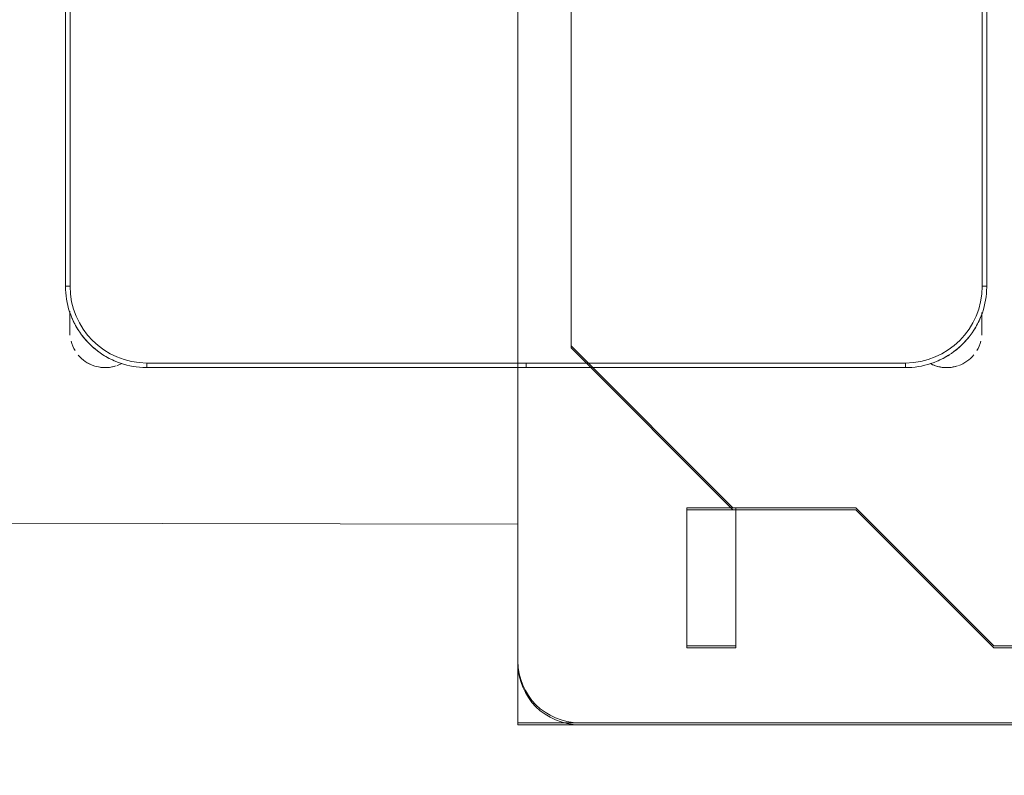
# Model space of a CAD drawing. Header units: metres. Extents: x 3 to 43.5, y -74 to -48.5.
# Tile 161 of 209: x 36.72 to 37.361, y -54.297 to -53.805. Entities that reach past the tile are written whole.
import ezdxf

# ---------------------------------------------------------------- set-up
doc = ezdxf.new("R2010")
doc.units = ezdxf.units.M
doc.layers.add('1PAV - FRIG_dwg', color=7, linetype='Continuous', lineweight=18, true_color=0x767676)
doc.layers.add('TUB_FRIGO', color=30, linetype='Continuous', lineweight=18, true_color=0xff7f00)
doc.layers.add('I-FURN', color=7, linetype='Continuous', lineweight=18)
doc.layers.add('M-EQPM', color=7, linetype='Continuous', lineweight=18)

# ---------------------------------------------------------------- blocks, each defined once
blk = doc.blocks.new('ConjuntoParaAlunoTamanho6 - CJA06_ConjuntoParaAlunoTamanho6-V11-1PAV - FRIGORÍFICA')
at = {"layer": 'I-FURN', "color": 253, "true_color": 0xaaaaaa}
for p, q in [((-0.3, 0.01197), (-0.3, -0.33203)), ((-0.3, 0.01197), (-0.3, -0.33203)), ((0.3, -0.33203), (0.3, 0.01197)), ((0.3, -0.33203), (0.3, 0.01197)), ((-0.3, -0.33203), (-0.297, -0.33203)), ((0.3, -0.33203), (0.297, -0.33203)), ((-0.29713, -0.34835), (-0.29713, -0.35394)), ((-0.29713, -0.34868), (-0.29713, -0.36203)), ((0.29687, -0.35394), (0.29687, -0.3492)), ((0.29687, -0.36203), (0.29687, -0.34961)), ((-0.29713, -0.35705), (-0.29713, -0.36203)), ((0.29687, -0.36203), (0.29687, -0.35705)), ((-0.247, -0.38503), (-0.247, -0.38203)), ((-0.00005, -0.38203), (-0.00005, -0.38503)), ((0.00005, -0.38503), (0.00005, -0.38203)), ((0.247, -0.38503), (0.247, -0.38203)), ((-0.247, -0.38503), (-0.00005, -0.38503)), ((-0.247, -0.38503), (-0.00005, -0.38503)), ((0.00005, -0.38503), (0.247, -0.38503)), ((0.00005, -0.38503), (0.247, -0.38503))]:
    blk.add_line(p, q, dxfattribs=at)
at = {"layer": 'I-FURN', "color": 253, "true_color": 0xaaaaaa, "flags": 128}
for points in [[(-0.297, 0.01197), (-0.297, -0.07403), (-0.297, -0.16003), (-0.297, -0.24603), (-0.297, -0.33203)], [(-0.297, -0.33203), (-0.297, -0.24603), (-0.297, -0.16003), (-0.297, -0.07403), (-0.297, 0.01197)], [(0.297, -0.33203), (0.297, -0.24603), (0.297, -0.16003), (0.297, -0.07403), (0.297, 0.01197)], [(0.297, 0.01197), (0.297, -0.07403), (0.297, -0.16003), (0.297, -0.24603), (0.297, -0.33203)], [(-0.3, -0.33203), (-0.29996, -0.33415), (-0.29983, -0.33627), (-0.29962, -0.33838), (-0.29932, -0.34048), (-0.29894, -0.34256), (-0.29848, -0.34463), (-0.29794, -0.34668), (-0.29731, -0.34871), (-0.2966, -0.3507), (-0.29582, -0.35267), (-0.29495, -0.35461), (-0.29401, -0.35651), (-0.29299, -0.35837), (-0.2919, -0.36019), (-0.29074, -0.36196), (-0.28951, -0.36368), (-0.28821, -0.36536), (-0.28685, -0.36698), (-0.28542, -0.36855), (-0.28393, -0.37005), (-0.28238, -0.3715), (-0.28077, -0.37288), (-0.27911, -0.3742), (-0.2774, -0.37545), (-0.27564, -0.37663), (-0.27383, -0.37774), (-0.27198, -0.37878), (-0.27009, -0.37974), (-0.26816, -0.38062), (-0.2662, -0.38143), (-0.26421, -0.38216), (-0.2622, -0.38281), (-0.26015, -0.38338), (-0.25809, -0.38386), (-0.25601, -0.38426), (-0.25391, -0.38458), (-0.25181, -0.38482), (-0.24969, -0.38497), (-0.24757, -0.38503), (-0.247, -0.38503)], [(0.247, -0.38503), (0.24912, -0.38499), (0.25124, -0.38486), (0.25334, -0.38465), (0.25544, -0.38436), (0.25753, -0.38398), (0.2596, -0.38351), (0.26165, -0.38297), (0.26367, -0.38234), (0.26567, -0.38164), (0.26764, -0.38085), (0.26957, -0.37999), (0.27147, -0.37904), (0.27333, -0.37803), (0.27515, -0.37694), (0.27693, -0.37578), (0.27865, -0.37454), (0.28033, -0.37324), (0.28195, -0.37188), (0.28351, -0.37045), (0.28502, -0.36896), (0.28647, -0.36741), (0.28785, -0.3658), (0.28917, -0.36414), (0.29042, -0.36243), (0.2916, -0.36067), (0.29271, -0.35886), (0.29374, -0.35701), (0.29471, -0.35512), (0.29559, -0.3532), (0.2964, -0.35124), (0.29713, -0.34925), (0.29777, -0.34723), (0.29834, -0.34519), (0.29883, -0.34312), (0.29923, -0.34104), (0.29955, -0.33895), (0.29978, -0.33684), (0.29993, -0.33472), (0.3, -0.33261), (0.3, -0.33203)], [(-0.29713, -0.34907), (-0.29713, -0.34973), (-0.29713, -0.35038), (-0.29713, -0.35102), (-0.29713, -0.35165), (-0.29713, -0.35227), (-0.29713, -0.35288), (-0.29713, -0.35348), (-0.29713, -0.35406), (-0.29713, -0.35463), (-0.29713, -0.35518), (-0.29713, -0.35572), (-0.29713, -0.35624), (-0.29713, -0.35674), (-0.29713, -0.35722), (-0.29713, -0.35769), (-0.29713, -0.35813), (-0.29713, -0.35855), (-0.29713, -0.35895), (-0.29713, -0.35933), (-0.29713, -0.35969), (-0.29713, -0.36002), (-0.29713, -0.36033), (-0.29713, -0.36061), (-0.29713, -0.36087), (-0.29713, -0.36111), (-0.29713, -0.36131), (-0.29713, -0.3615), (-0.29713, -0.36165), (-0.29713, -0.36178), (-0.29713, -0.36188), (-0.29713, -0.36196), (-0.29713, -0.36201), (-0.29713, -0.36203)], [(0.29687, -0.36203), (0.29687, -0.36201), (0.29687, -0.36197), (0.29687, -0.36191), (0.29687, -0.36181), (0.29687, -0.36169), (0.29687, -0.36154), (0.29687, -0.36137), (0.29687, -0.36117), (0.29687, -0.36094), (0.29687, -0.36069), (0.29687, -0.36041), (0.29687, -0.36011), (0.29687, -0.35978), (0.29687, -0.35943), (0.29687, -0.35906), (0.29687, -0.35866), (0.29687, -0.35825), (0.29687, -0.35781), (0.29687, -0.35735), (0.29687, -0.35687), (0.29687, -0.35638), (0.29687, -0.35586), (0.29687, -0.35533), (0.29687, -0.35478), (0.29687, -0.35421), (0.29687, -0.35363), (0.29687, -0.35304), (0.29687, -0.35244), (0.29687, -0.35182), (0.29687, -0.35119), (0.29687, -0.35055), (0.29687, -0.3499)], [(-0.247, -0.38203), (-0.1235, -0.38203), (0, -0.38203), (0.1235, -0.38203), (0.247, -0.38203)], [(-0.00005, -0.38203), (-0.06179, -0.38203), (-0.12353, -0.38203), (-0.18526, -0.38203), (-0.247, -0.38203)], [(0.247, -0.38203), (0.18526, -0.38203), (0.12352, -0.38203), (0.06179, -0.38203), (0.00005, -0.38203)]]:
    blk.add_lwpolyline(points, dxfattribs=at)
at = {"layer": 'I-FURN', "color": 253, "true_color": 0xaaaaaa}
for centre, radius, start, end in [((-0.247, -0.33203), 0.05, 180, 270), ((-0.247, -0.33203), 0.05, 180, 270), ((0.247, -0.33203), 0.05, 270, 360), ((0.247, -0.33203), 0.05, 270, 0), ((-0.247, -0.33203), 0.053, 202.5, 212.69993), ((0.247, -0.33203), 0.053, 327.30007, 337.5), ((0.247, -0.33203), 0.053, 327.30007, 337.5), ((-0.27413, -0.36203), 0.023, 180, 184.41224), ((-0.247, -0.33203), 0.053, 217.1607, 233.14964), ((0.247, -0.33203), 0.053, 307.1607, 323.14964), ((0.247, -0.33203), 0.053, 307.1607, 323.14964), ((0.27387, -0.36203), 0.023, 355.58784, 360), ((-0.27413, -0.36203), 0.023, 194.46313, 211.29748), ((0.27387, -0.36203), 0.023, 328.70279, 345.53679), ((-0.27413, -0.36203), 0.023, 220.15845, 250.98921), ((-0.247, -0.33203), 0.053, 237.30007, 247.5), ((0.247, -0.33203), 0.053, 292.5, 302.69993), ((0.247, -0.33203), 0.053, 292.5, 302.69993), ((0.27387, -0.36203), 0.023, 289.64716, 320.10645), ((-0.27413, -0.36203), 0.023, 241.29896, 288), ((-0.27413, -0.36203), 0.023, 255.53308, 284.46692), ((-0.27413, -0.36203), 0.023, 289.64716, 297.85925), ((0.27387, -0.36203), 0.023, 242.37001, 250.98921), ((0.27387, -0.36203), 0.023, 243.53772, 288), ((0.27387, -0.36203), 0.023, 255.53308, 284.46692)]:
    blk.add_arc(centre, radius, start, end, dxfattribs=at)
blk = doc.blocks.new('4 GRE - ESCOLA DE CINEMA E AUDIOVISUAL CINE REX R07_rvt-1-1PAV - FRIGORÍFICA')
at = {"layer": 'I-FURN', "color": 253, "lineweight": 18, "true_color": 0xaaaaaa}
blk.add_blockref('ConjuntoParaAlunoTamanho6 - CJA06_ConjuntoParaAlunoTamanho6-V11-1PAV - FRIGORÍFICA', (37.04989, -53.6463), dxfattribs=at)
blk = doc.blocks.new('V8 K7 4V 9_0-14_0kW - MIH112Q4HN18-939147-1PAV - FRIGORÍFICA')
at = {"layer": 'M-EQPM', "color": 1, "true_color": 0xff0000}
for p, q in [((0.475, -0.435), (0.475, 0.435)), ((0.425, -0.165), (0.425, 0.125)), ((0.425, 0.125), (0.425, -0.165)), ((0.335, -0.255), (0.425, -0.165)), ((0.425, -0.165), (0.335, -0.255)), ((0.335, -0.335), (0.335, -0.255)), ((0.335, -0.255), (0.335, -0.335)), ((0.425, -0.333), (0.335, -0.333)), ((0.425, -0.365), (0.425, -0.333)), ((0.22958, -0.44042), (0.335, -0.335)), ((0.335, -0.335), (0.22958, -0.44042)), ((0.335, -0.33514), (0.335, -0.365)), ((0.335, -0.365), (0.425, -0.365)), ((0.475, -0.475), (0.475, -0.435)), ((-0.22958, -0.44042), (0.22958, -0.44042)), ((0.22958, -0.44042), (-0.22958, -0.44042)), ((-0.435, -0.475), (0.435, -0.475)), ((0.435, -0.475), (0.475, -0.475))]:
    blk.add_line(p, q, dxfattribs=at)
blk.add_arc((0.435, -0.435), 0.04, 270, 360, dxfattribs=at)
blk = doc.blocks.new('1PAV - FRIG_dwg_V8 K7 4V 9_0-14_0kW - MIH112Q4HN18-939147-1PAV - FRIG-1155288-1PAV - FRIGORÍFICA')
at = {"layer": 'M-EQPM', "color": 1, "true_color": 0xff0000, "flags": 128}
for points in [[(0.475, -0.435), (0.475, 0.435), (0.475, 0.475), (0.435, 0.475), (-0.435, 0.475), (-0.475, 0.475), (-0.475, 0.435), (-0.475, -0.435), (-0.475, -0.475), (-0.435, -0.475), (0.435, -0.475), (0.475, -0.475)], [(-0.20642, 0.39958), (-0.415, 0.255), (-0.415, -0.255), (-0.22958, -0.44042), (0.22958, -0.44042), (0.335, -0.335), (0.335, -0.255), (0.425, -0.165), (0.425, 0.125), (0.335, 0.151), (0.335, 0.271), (0.20642, 0.39958)], [(0.425, 0.125), (0.425, -0.165), (0.335, -0.255), (0.335, -0.335), (0.22958, -0.44042), (-0.22958, -0.44042), (-0.415, -0.255), (-0.415, 0.255), (-0.20642, 0.39958), (0.20642, 0.39958), (0.335, 0.271), (0.335, 0.151)]]:
    blk.add_lwpolyline(points, close=True, dxfattribs=at)
blk.add_lwpolyline([(0.335, -0.33514), (0.335, -0.365), (0.425, -0.365), (0.425, -0.333), (0.335, -0.333)], dxfattribs=at)
at = {"layer": 'M-EQPM', "color": 1, "true_color": 0xff0000}
blk.add_arc((0.435, -0.435), 0.04, 270, 360, dxfattribs=at)
blk = doc.blocks.new('1PAV - FRIG_dwg-1115125-1PAV - FRIGORÍFICA')
at = {"layer": 'TUB_FRIGO', "flags": 128}
blk.add_lwpolyline([(15.48956, 8.76673), (14.56435, 8.76848), (14.56435, 7.79848)], dxfattribs=at)
at = {"rotation": 269.9999999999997}
blk.add_blockref('1PAV - FRIG_dwg_V8 K7 4V 9_0-14_0kW - MIH112Q4HN18-939147-1PAV - FRIG-1155288-1PAV - FRIGORÍFICA', (15.96456, 9.1111), dxfattribs=at)

msp = doc.modelspace()

# ---------------------------------------------------------------- block references
at = {"lineweight": 5}
msp.add_blockref('4 GRE - ESCOLA DE CINEMA E AUDIOVISUAL CINE REX R07_rvt-1-1PAV - FRIGORÍFICA', (0, 0), dxfattribs=at)
at = {"layer": '1PAV - FRIG_dwg', "color": 7}
msp.add_blockref('1PAV - FRIG_dwg-1115125-1PAV - FRIGORÍFICA', (21.555, -62.9), dxfattribs=at)
at = {"layer": 'M-EQPM', "color": 1, "true_color": 0xff0000, "rotation": 269.9999999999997}
msp.add_blockref('V8 K7 4V 9_0-14_0kW - MIH112Q4HN18-939147-1PAV - FRIGORÍFICA', (37.51956, -53.7876), dxfattribs=at)

doc.saveas('drawing.dxf')
